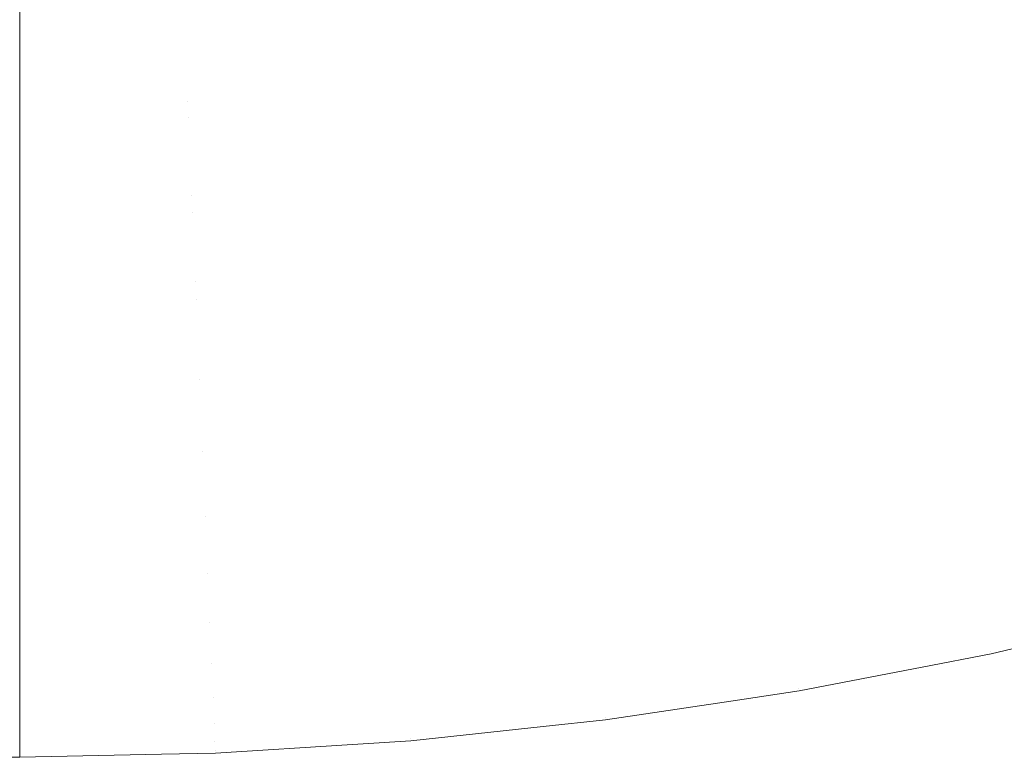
# Model space of a CAD drawing. Header units: centimetres. Extents: x -26 to 27.3, y -25.9 to -24.1.
# Tile 184 of 224: x 27.1825 to 27.2039, y -25.8599 to -25.8439. Entities that reach past the tile are written whole.
import ezdxf

# ---------------------------------------------------------------- set-up
doc = ezdxf.new("R2010")
doc.units = ezdxf.units.CM
doc.header["$LTSCALE"] = 2.54
doc.layers.add('Lucido design-1', color=7, linetype='Continuous')

# ---------------------------------------------------------------- blocks, each defined once
blk = doc.blocks.new('Gruppo-7-1')
at = {"color": 7, "linetype": 'Continuous', "lineweight": 9}
for points, invisible_edges in [([(27.203687, -25.841188, 1182.376969), (27.200217, -25.842013, 1182.376969), (27.200681, -25.844165, 1182.373397), (27.204242, -25.843319, 1182.373397)], 15), ([(27.200607, -25.843823, 1181.671466), (27.197029, -25.844515, 1181.671466), (27.196662, -25.842374, 1181.667991), (27.20015, -25.841699, 1181.667991)], 15), ([(27.200217, -25.842013, 1182.376969), (27.196716, -25.84269, 1182.376969), (27.197088, -25.84486, 1182.373397), (27.200681, -25.844165, 1182.373397)], 15), ([(27.197029, -25.844515, 1181.671466), (27.193424, -25.845055, 1181.671466), (27.193148, -25.8429, 1181.667991), (27.196662, -25.842374, 1181.667991)], 15), ([(27.182518, -25.843899, 1182.376969), (27.182518, -25.842721, 1182.378712), (-25.917482, -25.842721, 1182.378712), (-25.917482, -25.843899, 1182.376969)], 10), ([(27.196716, -25.84269, 1182.376969), (27.193189, -25.843218, 1182.376969), (27.193468, -25.845402, 1182.373397), (27.197088, -25.84486, 1182.373397)], 15), ([(27.193424, -25.845055, 1181.671466), (27.1898, -25.845441, 1181.671466), (27.189615, -25.843276, 1181.667991), (27.193148, -25.8429, 1181.667991)], 15), ([(27.204665, -25.844944, 1181.67503), (27.201035, -25.845807, 1181.67503), (27.200607, -25.843823, 1181.671466), (27.204153, -25.84298, 1181.671466)], 15), ([(27.1898, -25.845441, 1181.671466), (27.186162, -25.845673, 1181.671466), (27.18607, -25.843502, 1181.667991), (27.189615, -25.843276, 1181.667991)], 15), ([(27.193189, -25.843218, 1182.376969), (27.189643, -25.843596, 1182.376969), (27.189829, -25.84579, 1182.373397), (27.193468, -25.845402, 1182.373397)], 15), ([(27.204242, -25.843319, 1182.373397), (27.200681, -25.844165, 1182.373397), (27.201113, -25.846168, 1182.369739), (27.204758, -25.845301, 1182.369739)], 15), ([(27.182518, -25.843578, 1181.667991), (27.182518, -25.844212, 1181.669006), (-25.917482, -25.844212, 1181.669006), (-25.917482, -25.843578, 1181.667991)], 10), ([(27.18607, -25.843502, 1181.667991), (27.186162, -25.845673, 1181.671466), (27.182518, -25.84575, 1181.671466), (27.182518, -25.844212, 1181.669006)], 11), ([(27.182518, -25.844212, 1181.669006), (27.182518, -25.843578, 1181.667991), (27.18607, -25.843502, 1181.667991)], 10), ([(27.189643, -25.843596, 1182.376969), (27.186083, -25.843823, 1182.376969), (27.186177, -25.846023, 1182.373397), (27.189829, -25.84579, 1182.373397)], 15), ([(27.186177, -25.846023, 1182.373397), (27.186083, -25.843823, 1182.376969), (27.182518, -25.843899, 1182.376969), (27.182518, -25.845022, 1182.375146)], 11), ([(27.201035, -25.845807, 1181.67503), (27.197372, -25.846516, 1181.67503), (27.197029, -25.844515, 1181.671466), (27.200607, -25.843823, 1181.671466)], 15), ([(-25.917482, -25.843899, 1182.376969), (-25.917482, -25.845022, 1182.375146), (27.182518, -25.845022, 1182.375146), (27.182518, -25.843899, 1182.376969)], 10), ([(-25.917482, -25.84575, 1181.671466), (-25.917482, -25.844212, 1181.669006), (27.182518, -25.844212, 1181.669006), (27.182518, -25.84575, 1181.671466)], 10), ([(27.200681, -25.844165, 1182.373397), (27.197088, -25.84486, 1182.373397), (27.197434, -25.846879, 1182.369739), (27.201113, -25.846168, 1182.369739)], 15), ([(27.197372, -25.846516, 1181.67503), (27.193682, -25.847068, 1181.67503), (27.193424, -25.845055, 1181.671466), (27.197029, -25.844515, 1181.671466)], 15), ([(27.197088, -25.84486, 1182.373397), (27.193468, -25.845402, 1182.373397), (27.193729, -25.847434, 1182.369739), (27.197434, -25.846879, 1182.369739)], 15), ([(27.182518, -25.8461, 1182.373397), (27.182518, -25.845022, 1182.375146), (-25.917482, -25.845022, 1182.375146), (-25.917482, -25.8461, 1182.373397)], 10), ([(27.182518, -25.845022, 1182.375146), (27.182518, -25.8461, 1182.373397), (27.186177, -25.846023, 1182.373397)], 10), ([(27.193682, -25.847068, 1181.67503), (27.189972, -25.847463, 1181.67503), (27.1898, -25.845441, 1181.671466), (27.193424, -25.845055, 1181.671466)], 15), ([(27.205139, -25.846767, 1181.678678), (27.201432, -25.847649, 1181.678678), (27.201035, -25.845807, 1181.67503), (27.204665, -25.844944, 1181.67503)], 15), ([(27.204758, -25.845301, 1182.369739), (27.201113, -25.846168, 1182.369739), (27.201511, -25.848016, 1182.366002), (27.205234, -25.847131, 1182.366002)], 15), ([(27.189972, -25.847463, 1181.67503), (27.186248, -25.847701, 1181.67503), (27.186162, -25.845673, 1181.671466), (27.1898, -25.845441, 1181.671466)], 15), ([(27.193468, -25.845402, 1182.373397), (27.189829, -25.84579, 1182.373397), (27.190003, -25.847831, 1182.369739), (27.193729, -25.847434, 1182.369739)], 15), ([(27.186162, -25.845673, 1181.671466), (27.186248, -25.847701, 1181.67503), (27.182518, -25.84778, 1181.67503), (27.182518, -25.846474, 1181.672737)], 11), ([(27.182518, -25.846474, 1181.672737), (27.182518, -25.84575, 1181.671466), (27.186162, -25.845673, 1181.671466)], 10), ([(27.182518, -25.84575, 1181.671466), (27.182518, -25.846474, 1181.672737), (-25.917482, -25.846474, 1181.672737), (-25.917482, -25.84575, 1181.671466)], 10), ([(27.189829, -25.84579, 1182.373397), (27.186177, -25.846023, 1182.373397), (27.186264, -25.848069, 1182.369739), (27.190003, -25.847831, 1182.369739)], 15), ([(27.201432, -25.847649, 1181.678678), (27.19769, -25.848372, 1181.678678), (27.197372, -25.846516, 1181.67503), (27.201035, -25.845807, 1181.67503)], 15), ([(-25.917482, -25.8461, 1182.373397), (-25.917482, -25.84717, 1182.371486), (27.182518, -25.84717, 1182.371486), (27.182518, -25.8461, 1182.373397)], 10), ([(27.186264, -25.848069, 1182.369739), (27.186177, -25.846023, 1182.373397), (27.182518, -25.8461, 1182.373397), (27.182518, -25.84717, 1182.371486)], 11), ([(27.201113, -25.846168, 1182.369739), (27.197434, -25.846879, 1182.369739), (27.197754, -25.848743, 1182.366002), (27.201511, -25.848016, 1182.366002)], 15), ([(-25.917482, -25.84778, 1181.67503), (-25.917482, -25.846474, 1181.672737), (27.182518, -25.846474, 1181.672737), (27.182518, -25.84778, 1181.67503)], 10), ([(27.19769, -25.848372, 1181.678678), (27.193921, -25.848937, 1181.678678), (27.193682, -25.847068, 1181.67503), (27.197372, -25.846516, 1181.67503)], 15), ([(27.205576, -25.848445, 1181.682403), (27.201797, -25.849344, 1181.682403), (27.201432, -25.847649, 1181.678678), (27.205139, -25.846767, 1181.678678)], 15), ([(27.197434, -25.846879, 1182.369739), (27.193729, -25.847434, 1182.369739), (27.193969, -25.849309, 1182.366002), (27.197754, -25.848743, 1182.366002)], 15), ([(27.182518, -25.848149, 1182.369739), (27.182518, -25.84717, 1182.371486), (-25.917482, -25.84717, 1182.371486), (-25.917482, -25.848149, 1182.369739)], 10), ([(27.182518, -25.84717, 1182.371486), (27.182518, -25.848149, 1182.369739), (27.186264, -25.848069, 1182.369739)], 10), ([(27.193921, -25.848937, 1181.678678), (27.190131, -25.84934, 1181.678678), (27.189972, -25.847463, 1181.67503), (27.193682, -25.847068, 1181.67503)], 15), ([(27.205234, -25.847131, 1182.366002), (27.201511, -25.848016, 1182.366002), (27.201876, -25.849709, 1182.362192), (27.20567, -25.848806, 1182.362192)], 15), ([(27.193729, -25.847434, 1182.369739), (27.190003, -25.847831, 1182.369739), (27.190163, -25.849715, 1182.366002), (27.193969, -25.849309, 1182.366002)], 15), ([(27.190131, -25.84934, 1181.678678), (27.186328, -25.849583, 1181.678678), (27.186248, -25.847701, 1181.67503), (27.189972, -25.847463, 1181.67503)], 15), ([(27.201797, -25.849344, 1181.682403), (27.197983, -25.850081, 1181.682403), (27.19769, -25.848372, 1181.678678), (27.201432, -25.847649, 1181.678678)], 15), ([(27.182518, -25.84778, 1181.67503), (27.182518, -25.848571, 1181.676562), (-25.917482, -25.848571, 1181.676562), (-25.917482, -25.84778, 1181.67503)], 10), ([(27.186248, -25.847701, 1181.67503), (27.186328, -25.849583, 1181.678678), (27.182518, -25.849664, 1181.678678), (27.182518, -25.848571, 1181.676562)], 11), ([(27.182518, -25.848571, 1181.676562), (27.182518, -25.84778, 1181.67503), (27.186248, -25.847701, 1181.67503)], 10), ([(27.190003, -25.847831, 1182.369739), (27.186264, -25.848069, 1182.369739), (27.186344, -25.849958, 1182.366002), (27.190163, -25.849715, 1182.366002)], 15), ([(27.186344, -25.849958, 1182.366002), (27.186264, -25.848069, 1182.369739), (27.182518, -25.848149, 1182.369739), (27.182518, -25.849161, 1182.367738)], 11), ([(27.201511, -25.848016, 1182.366002), (27.197754, -25.848743, 1182.366002), (27.198046, -25.850449, 1182.362192), (27.201876, -25.849709, 1182.362192)], 15), ([(-25.917482, -25.848149, 1182.369739), (-25.917482, -25.849161, 1182.367738), (27.182518, -25.849161, 1182.367738), (27.182518, -25.848149, 1182.369739)], 10), ([(27.197983, -25.850081, 1181.682403), (27.194141, -25.850656, 1181.682403), (27.193921, -25.848937, 1181.678678), (27.19769, -25.848372, 1181.678678)], 15), ([(27.205975, -25.849974, 1181.6862), (27.20213, -25.850889, 1181.6862), (27.201797, -25.849344, 1181.682403), (27.205576, -25.848445, 1181.682403)], 15), ([(-25.917482, -25.849664, 1181.678678), (-25.917482, -25.848571, 1181.676562), (27.182518, -25.848571, 1181.676562), (27.182518, -25.849664, 1181.678678)], 10), ([(27.194141, -25.850656, 1181.682403), (27.190278, -25.851068, 1181.682403), (27.190131, -25.84934, 1181.678678), (27.193921, -25.848937, 1181.678678)], 15), ([(27.197754, -25.848743, 1182.366002), (27.193969, -25.849309, 1182.366002), (27.194189, -25.851027, 1182.362192), (27.198046, -25.850449, 1182.362192)], 15), ([(27.20567, -25.848806, 1182.362192), (27.201876, -25.849709, 1182.362192), (27.202206, -25.851243, 1182.358317), (27.206066, -25.850325, 1182.358317)], 15), ([(27.182518, -25.85004, 1182.366002), (27.182518, -25.849161, 1182.367738), (-25.917482, -25.849161, 1182.367738), (-25.917482, -25.85004, 1182.366002)], 10), ([(27.182518, -25.849161, 1182.367738), (27.182518, -25.85004, 1182.366002), (27.186344, -25.849958, 1182.366002)], 10), ([(27.190278, -25.851068, 1181.682403), (27.186402, -25.851315, 1181.682403), (27.186328, -25.849583, 1181.678678), (27.190131, -25.84934, 1181.678678)], 15), ([(27.193969, -25.849309, 1182.366002), (27.190163, -25.849715, 1182.366002), (27.19031, -25.85144, 1182.362192), (27.194189, -25.851027, 1182.362192)], 15), ([(27.20213, -25.850889, 1181.6862), (27.19825, -25.851639, 1181.6862), (27.197983, -25.850081, 1181.682403), (27.201797, -25.849344, 1181.682403)], 15), ([(27.186328, -25.849583, 1181.678678), (27.186402, -25.851315, 1181.682403), (27.182518, -25.851398, 1181.682403), (27.182518, -25.8505, 1181.680474)], 11), ([(27.182518, -25.8505, 1181.680474), (27.182518, -25.849664, 1181.678678), (27.186328, -25.849583, 1181.678678)], 10), ([(27.182518, -25.849664, 1181.678678), (27.182518, -25.8505, 1181.680474), (-25.917482, -25.8505, 1181.680474), (-25.917482, -25.849664, 1181.678678)], 10), ([(27.190163, -25.849715, 1182.366002), (27.186344, -25.849958, 1182.366002), (27.186418, -25.851688, 1182.362192), (27.19031, -25.85144, 1182.362192)], 15), ([(27.201876, -25.849709, 1182.362192), (27.198046, -25.850449, 1182.362192), (27.198311, -25.851996, 1182.358317), (27.202206, -25.851243, 1182.358317)], 15), ([(27.186418, -25.851688, 1182.362192), (27.186344, -25.849958, 1182.366002), (27.182518, -25.85004, 1182.366002), (27.182518, -25.850991, 1182.363908)], 11), ([(27.206334, -25.851353, 1181.690062), (27.20243, -25.852281, 1181.690062), (27.20213, -25.850889, 1181.6862), (27.205975, -25.849974, 1181.6862)], 15), ([(-25.917482, -25.85004, 1182.366002), (-25.917482, -25.850991, 1182.363908), (27.182518, -25.850991, 1182.363908), (27.182518, -25.85004, 1182.366002)], 10), ([(27.19825, -25.851639, 1181.6862), (27.194342, -25.852224, 1181.6862), (27.194141, -25.850656, 1181.682403), (27.197983, -25.850081, 1181.682403)], 15), ([(27.206066, -25.850325, 1182.358317), (27.202206, -25.851243, 1182.358317), (27.202502, -25.852616, 1182.354384), (27.20642, -25.851684, 1182.354384)], 15), ([(-25.917482, -25.851398, 1181.682403), (-25.917482, -25.8505, 1181.680474), (27.182518, -25.8505, 1181.680474), (27.182518, -25.851398, 1181.682403)], 10), ([(27.194342, -25.852224, 1181.6862), (27.190413, -25.852643, 1181.6862), (27.190278, -25.851068, 1181.682403), (27.194141, -25.850656, 1181.682403)], 15), ([(27.198046, -25.850449, 1182.362192), (27.194189, -25.851027, 1182.362192), (27.194388, -25.852583, 1182.358317), (27.198311, -25.851996, 1182.358317)], 15), ([(27.182518, -25.851771, 1182.362192), (27.182518, -25.850991, 1182.363908), (-25.917482, -25.850991, 1182.363908), (-25.917482, -25.851771, 1182.362192)], 10), ([(27.182518, -25.850991, 1182.363908), (27.182518, -25.851771, 1182.362192), (27.186418, -25.851688, 1182.362192)], 10), ([(27.190413, -25.852643, 1181.6862), (27.186469, -25.852894, 1181.6862), (27.186402, -25.851315, 1181.682403), (27.190278, -25.851068, 1181.682403)], 15), ([(27.194189, -25.851027, 1182.362192), (27.19031, -25.85144, 1182.362192), (27.190443, -25.853004, 1182.358317), (27.194388, -25.852583, 1182.358317)], 15), ([(27.20243, -25.852281, 1181.690062), (27.198491, -25.853043, 1181.690062), (27.19825, -25.851639, 1181.6862), (27.20213, -25.850889, 1181.6862)], 15), ([(27.202206, -25.851243, 1182.358317), (27.198311, -25.851996, 1182.358317), (27.198549, -25.853381, 1182.354384), (27.202502, -25.852616, 1182.354384)], 15), ([(27.182518, -25.851398, 1181.682403), (27.182518, -25.852257, 1181.684467), (-25.917482, -25.852257, 1181.684467), (-25.917482, -25.851398, 1181.682403)], 10), ([(27.182518, -25.852257, 1181.684467), (27.182518, -25.851398, 1181.682403), (27.186402, -25.851315, 1181.682403), (27.186469, -25.852894, 1181.6862)], 14), ([(27.19031, -25.85144, 1182.362192), (27.186418, -25.851688, 1182.362192), (27.186484, -25.853256, 1182.358317), (27.190443, -25.853004, 1182.358317)], 15), ([(27.206652, -25.852577, 1181.693983), (27.202697, -25.853518, 1181.693983), (27.20243, -25.852281, 1181.690062), (27.206334, -25.851353, 1181.690062)], 15), ([(27.186484, -25.853256, 1182.358317), (27.186418, -25.851688, 1182.362192), (27.182518, -25.851771, 1182.362192), (27.182518, -25.852657, 1182.360005)], 11), ([(27.198491, -25.853043, 1181.690062), (27.194523, -25.853637, 1181.690062), (27.194342, -25.852224, 1181.6862), (27.19825, -25.851639, 1181.6862)], 15), ([(27.20642, -25.851684, 1182.354384), (27.202502, -25.852616, 1182.354384), (27.202763, -25.853826, 1182.350399), (27.206732, -25.852882, 1182.350399)], 15), ([(-25.917482, -25.851771, 1182.362192), (-25.917482, -25.852657, 1182.360005), (27.182518, -25.852657, 1182.360005), (27.182518, -25.851771, 1182.362192)], 10), ([(27.198311, -25.851996, 1182.358317), (27.194388, -25.852583, 1182.358317), (27.194566, -25.853977, 1182.354384), (27.198549, -25.853381, 1182.354384)], 15), ([(-25.917482, -25.852978, 1181.6862), (-25.917482, -25.852257, 1181.684467), (27.182518, -25.852257, 1181.684467), (27.182518, -25.852978, 1181.6862)], 10), ([(27.186469, -25.852894, 1181.6862), (27.182518, -25.852978, 1181.6862), (27.182518, -25.852257, 1181.684467)], 9), ([(27.194523, -25.853637, 1181.690062), (27.190533, -25.854062, 1181.690062), (27.190413, -25.852643, 1181.6862), (27.194342, -25.852224, 1181.6862)], 15), ([(27.202697, -25.853518, 1181.693983), (27.198705, -25.85429, 1181.693983), (27.198491, -25.853043, 1181.690062), (27.20243, -25.852281, 1181.690062)], 15), ([(27.20693, -25.853645, 1181.697955), (27.202929, -25.854597, 1181.697955), (27.202697, -25.853518, 1181.693983), (27.206652, -25.852577, 1181.693983)], 15), ([(27.182518, -25.85334, 1182.358317), (27.182518, -25.852657, 1182.360005), (-25.917482, -25.852657, 1182.360005), (-25.917482, -25.85334, 1182.358317)], 10), ([(27.182518, -25.852657, 1182.360005), (27.182518, -25.85334, 1182.358317), (27.186484, -25.853256, 1182.358317)], 10), ([(27.190533, -25.854062, 1181.690062), (27.186529, -25.854317, 1181.690062), (27.186469, -25.852894, 1181.6862), (27.190413, -25.852643, 1181.6862)], 15), ([(27.194388, -25.852583, 1182.358317), (27.190443, -25.853004, 1182.358317), (27.190562, -25.854403, 1182.354384), (27.194566, -25.853977, 1182.354384)], 15), ([(27.202502, -25.852616, 1182.354384), (27.198549, -25.853381, 1182.354384), (27.198758, -25.854601, 1182.350399), (27.202763, -25.853826, 1182.350399)], 15), ([(27.182518, -25.852978, 1181.6862), (27.182518, -25.853838, 1181.688532), (-25.917482, -25.853838, 1181.688532), (-25.917482, -25.852978, 1181.6862)], 10), ([(27.182518, -25.853838, 1181.688532), (27.182518, -25.852978, 1181.6862), (27.186469, -25.852894, 1181.6862), (27.186529, -25.854317, 1181.690062)], 14), ([(27.190443, -25.853004, 1182.358317), (27.186484, -25.853256, 1182.358317), (27.186544, -25.85466, 1182.354384), (27.190562, -25.854403, 1182.354384)], 15), ([(27.206732, -25.852882, 1182.350399), (27.202763, -25.853826, 1182.350399), (27.202989, -25.854872, 1182.346369), (27.207001, -25.853918, 1182.346369)], 15), ([(27.198705, -25.85429, 1181.693983), (27.194684, -25.854892, 1181.693983), (27.194523, -25.853637, 1181.690062), (27.198491, -25.853043, 1181.690062)], 15), ([(-25.917482, -25.85334, 1182.358317), (-25.917482, -25.854156, 1182.356034), (27.182518, -25.854156, 1182.356034), (27.182518, -25.85334, 1182.358317)], 10), ([(27.186544, -25.85466, 1182.354384), (27.186484, -25.853256, 1182.358317), (27.182518, -25.85334, 1182.358317), (27.182518, -25.854156, 1182.356034)], 11), ([(27.198549, -25.853381, 1182.354384), (27.194566, -25.853977, 1182.354384), (27.194724, -25.855205, 1182.350399), (27.198758, -25.854601, 1182.350399)], 15), ([(27.194684, -25.854892, 1181.693983), (27.190641, -25.855323, 1181.693983), (27.190533, -25.854062, 1181.690062), (27.194523, -25.853637, 1181.690062)], 15), ([(27.202929, -25.854597, 1181.697955), (27.198891, -25.855378, 1181.697955), (27.198705, -25.85429, 1181.693983), (27.202697, -25.853518, 1181.693983)], 15), ([(27.207167, -25.854554, 1181.701974), (27.203127, -25.855515, 1181.701974), (27.202929, -25.854597, 1181.697955), (27.20693, -25.853645, 1181.697955)], 15), ([(-25.917482, -25.854402, 1181.690062), (-25.917482, -25.853838, 1181.688532), (27.182518, -25.853838, 1181.688532), (27.182518, -25.854402, 1181.690062)], 10), ([(27.186529, -25.854317, 1181.690062), (27.182518, -25.854402, 1181.690062), (27.182518, -25.853838, 1181.688532)], 9), ([(27.202763, -25.853826, 1182.350399), (27.198758, -25.854601, 1182.350399), (27.198939, -25.855655, 1182.346369), (27.202989, -25.854872, 1182.346369)], 15), ([(27.190641, -25.855323, 1181.693983), (27.186583, -25.855581, 1181.693983), (27.186529, -25.854317, 1181.690062), (27.190533, -25.854062, 1181.690062)], 15), ([(27.194566, -25.853977, 1182.354384), (27.190562, -25.854403, 1182.354384), (27.190667, -25.855637, 1182.350399), (27.194724, -25.855205, 1182.350399)], 15), ([(27.207001, -25.853918, 1182.346369), (27.202989, -25.854872, 1182.346369), (27.203178, -25.855752, 1182.342302), (27.207228, -25.854789, 1182.342302)], 15), ([(27.182518, -25.854745, 1182.354384), (27.182518, -25.854156, 1182.356034), (-25.917482, -25.854156, 1182.356034), (-25.917482, -25.854745, 1182.354384)], 10), ([(27.182518, -25.854156, 1182.356034), (27.182518, -25.854745, 1182.354384), (27.186544, -25.85466, 1182.354384)], 10), ([(27.198891, -25.855378, 1181.697955), (27.194824, -25.855987, 1181.697955), (27.194684, -25.854892, 1181.693983), (27.198705, -25.85429, 1181.693983)], 15), ([(27.182518, -25.854402, 1181.690062), (27.182518, -25.855242, 1181.692662), (-25.917482, -25.855242, 1181.692662), (-25.917482, -25.854402, 1181.690062)], 10), ([(27.182518, -25.855242, 1181.692662), (27.182518, -25.854402, 1181.690062), (27.186529, -25.854317, 1181.690062), (27.186583, -25.855581, 1181.693983)], 14), ([(27.190562, -25.854403, 1182.354384), (27.186544, -25.85466, 1182.354384), (27.186596, -25.855897, 1182.350399), (27.190667, -25.855637, 1182.350399)], 15), ([(27.186596, -25.855897, 1182.350399), (27.186544, -25.85466, 1182.354384), (27.182518, -25.854745, 1182.354384), (27.182518, -25.855485, 1182.352003)], 11), ([(27.198758, -25.854601, 1182.350399), (27.194724, -25.855205, 1182.350399), (27.19486, -25.856266, 1182.346369), (27.198939, -25.855655, 1182.346369)], 15), ([(27.203127, -25.855515, 1181.701974), (27.19905, -25.856304, 1181.701974), (27.198891, -25.855378, 1181.697955), (27.202929, -25.854597, 1181.697955)], 15), ([(27.207362, -25.855303, 1181.706031), (27.20329, -25.856271, 1181.706031), (27.203127, -25.855515, 1181.701974), (27.207167, -25.854554, 1181.701974)], 15), ([(-25.917482, -25.854745, 1182.354384), (-25.917482, -25.855485, 1182.352003), (27.182518, -25.855485, 1182.352003), (27.182518, -25.854745, 1182.354384)], 10), ([(27.194824, -25.855987, 1181.697955), (27.190734, -25.856422, 1181.697955), (27.190641, -25.855323, 1181.693983), (27.194684, -25.854892, 1181.693983)], 15), ([(27.202989, -25.854872, 1182.346369), (27.198939, -25.855655, 1182.346369), (27.199091, -25.856543, 1182.342302), (27.203178, -25.855752, 1182.342302)], 15), ([(27.207228, -25.854789, 1182.342302), (27.203178, -25.855752, 1182.342302), (27.203332, -25.856466, 1182.338205), (27.207412, -25.855495, 1182.338205)], 15), ([(-25.917482, -25.855668, 1181.693983), (-25.917482, -25.855242, 1181.692662), (27.182518, -25.855242, 1181.692662), (27.182518, -25.855668, 1181.693983)], 10), ([(27.186583, -25.855581, 1181.693983), (27.182518, -25.855668, 1181.693983), (27.182518, -25.855242, 1181.692662)], 9), ([(27.190734, -25.856422, 1181.697955), (27.18663, -25.856684, 1181.697955), (27.186583, -25.855581, 1181.693983), (27.190641, -25.855323, 1181.693983)], 15), ([(27.194724, -25.855205, 1182.350399), (27.190667, -25.855637, 1182.350399), (27.190758, -25.856703, 1182.346369), (27.19486, -25.856266, 1182.346369)], 15), ([(27.207515, -25.855889, 1181.71012), (27.203418, -25.856864, 1181.71012), (27.20329, -25.856271, 1181.706031), (27.207362, -25.855303, 1181.706031)], 15), ([(27.182518, -25.855983, 1182.350399), (27.182518, -25.855485, 1182.352003), (-25.917482, -25.855485, 1182.352003), (-25.917482, -25.855983, 1182.350399)], 10), ([(27.182518, -25.855485, 1182.352003), (27.182518, -25.855983, 1182.350399), (27.186596, -25.855897, 1182.350399)], 10), ([(27.19905, -25.856304, 1181.701974), (27.194943, -25.856918, 1181.701974), (27.194824, -25.855987, 1181.697955), (27.198891, -25.855378, 1181.697955)], 15), ([(27.20329, -25.856271, 1181.706031), (27.199181, -25.857066, 1181.706031), (27.19905, -25.856304, 1181.701974), (27.203127, -25.855515, 1181.701974)], 15), ([(27.207412, -25.855495, 1182.338205), (27.203332, -25.856466, 1182.338205), (27.20345, -25.857011, 1182.334084), (27.207553, -25.856035, 1182.334084)], 15), ([(27.182518, -25.855668, 1181.693983), (27.182518, -25.856464, 1181.69685), (-25.917482, -25.856464, 1181.69685), (-25.917482, -25.855668, 1181.693983)], 10), ([(27.182518, -25.856464, 1181.69685), (27.182518, -25.855668, 1181.693983), (27.186583, -25.855581, 1181.693983), (27.18663, -25.856684, 1181.697955)], 14), ([(27.190667, -25.855637, 1182.350399), (27.186596, -25.855897, 1182.350399), (27.186642, -25.856966, 1182.346369), (27.190758, -25.856703, 1182.346369)], 15), ([(27.198939, -25.855655, 1182.346369), (27.19486, -25.856266, 1182.346369), (27.194974, -25.857159, 1182.342302), (27.199091, -25.856543, 1182.342302)], 15), ([(27.203178, -25.855752, 1182.342302), (27.199091, -25.856543, 1182.342302), (27.199214, -25.857262, 1182.338205), (27.203332, -25.856466, 1182.338205)], 15), ([(-25.917482, -25.855983, 1182.350399), (-25.917482, -25.856641, 1182.34792), (27.182518, -25.856641, 1182.34792), (27.182518, -25.855983, 1182.350399)], 10), ([(27.186642, -25.856966, 1182.346369), (27.186596, -25.855897, 1182.350399), (27.182518, -25.855983, 1182.350399), (27.182518, -25.856641, 1182.34792)], 11), ([(27.194943, -25.856918, 1181.701974), (27.190814, -25.857358, 1181.701974), (27.190734, -25.856422, 1181.697955), (27.194824, -25.855987, 1181.697955)], 15), ([(27.207625, -25.856312, 1181.714235), (27.20351, -25.85729, 1181.714235), (27.203418, -25.856864, 1181.71012), (27.207515, -25.855889, 1181.71012)], 15), ([(27.207553, -25.856035, 1182.334084), (27.20345, -25.857011, 1182.334084), (27.203531, -25.857388, 1182.329948), (27.20765, -25.856409, 1182.329948)], 15), ([(27.190814, -25.857358, 1181.701974), (27.18667, -25.857623, 1181.701974), (27.18663, -25.856684, 1181.697955), (27.190734, -25.856422, 1181.697955)], 15), ([(27.19486, -25.856266, 1182.346369), (27.190758, -25.856703, 1182.346369), (27.190834, -25.8576, 1182.342302), (27.194974, -25.857159, 1182.342302)], 15), ([(27.199181, -25.857066, 1181.706031), (27.195041, -25.857686, 1181.706031), (27.194943, -25.856918, 1181.701974), (27.19905, -25.856304, 1181.701974)], 15), ([(27.203418, -25.856864, 1181.71012), (27.199283, -25.857663, 1181.71012), (27.199181, -25.857066, 1181.706031), (27.20329, -25.856271, 1181.706031)], 15), ([(27.207692, -25.856569, 1181.718367), (27.203566, -25.857551, 1181.718367), (27.20351, -25.85729, 1181.714235), (27.207625, -25.856312, 1181.714235)], 15), ([(27.20765, -25.856409, 1182.329948), (27.203531, -25.857388, 1182.329948), (27.203576, -25.857597, 1182.325802), (27.207704, -25.856616, 1182.325802)], 15), ([(-25.917482, -25.856771, 1181.697955), (-25.917482, -25.856464, 1181.69685), (27.182518, -25.856464, 1181.69685), (27.182518, -25.856771, 1181.697955)], 10), ([(27.18663, -25.856684, 1181.697955), (27.182518, -25.856771, 1181.697955), (27.182518, -25.856464, 1181.69685)], 9), ([(27.199091, -25.856543, 1182.342302), (27.194974, -25.857159, 1182.342302), (27.195067, -25.857883, 1182.338205), (27.199214, -25.857262, 1182.338205)], 15), ([(27.203332, -25.856466, 1182.338205), (27.199214, -25.857262, 1182.338205), (27.199309, -25.857812, 1182.334084), (27.20345, -25.857011, 1182.334084)], 15), ([(27.206155, -25.857032, 1181.722727), (27.203586, -25.857644, 1181.722727), (27.203566, -25.857551, 1181.718367), (27.207692, -25.856569, 1181.718367)], 14), ([(27.207704, -25.856616, 1182.325802), (27.203576, -25.857597, 1182.325802), (27.203586, -25.857644, 1182.322727), (27.206155, -25.857032, 1182.322727)], 11), ([(27.182518, -25.857053, 1182.346369), (27.182518, -25.856641, 1182.34792), (-25.917482, -25.856641, 1182.34792), (-25.917482, -25.857053, 1182.346369)], 10), ([(27.182518, -25.856771, 1181.697955), (27.182518, -25.857503, 1181.701086), (-25.917482, -25.857503, 1181.701086), (-25.917482, -25.856771, 1181.697955)], 10), ([(27.182518, -25.856641, 1182.34792), (27.182518, -25.857053, 1182.346369), (27.186642, -25.856966, 1182.346369)], 10), ([(27.182518, -25.857503, 1181.701086), (27.182518, -25.856771, 1181.697955), (27.18663, -25.856684, 1181.697955), (27.18667, -25.857623, 1181.701974)], 14), ([(27.190758, -25.856703, 1182.346369), (27.186642, -25.856966, 1182.346369), (27.18668, -25.857865, 1182.342302), (27.190834, -25.8576, 1182.342302)], 15), ([(-25.917482, -25.857053, 1182.346369), (-25.917482, -25.857624, 1182.343791), (27.182518, -25.857624, 1182.343791), (27.182518, -25.857053, 1182.346369)], 10), ([(27.18668, -25.857865, 1182.342302), (27.186642, -25.856966, 1182.346369), (27.182518, -25.857053, 1182.346369), (27.182518, -25.857624, 1182.343791)], 11), ([(27.195041, -25.857686, 1181.706031), (27.190879, -25.858129, 1181.706031), (27.190814, -25.857358, 1181.701974), (27.194943, -25.856918, 1181.701974)], 15), ([(27.199283, -25.857663, 1181.71012), (27.195118, -25.858287, 1181.71012), (27.195041, -25.857686, 1181.706031), (27.199181, -25.857066, 1181.706031)], 15), ([(27.20351, -25.85729, 1181.714235), (27.199357, -25.858094, 1181.714235), (27.199283, -25.857663, 1181.71012), (27.203418, -25.856864, 1181.71012)], 15), ([(27.20345, -25.857011, 1182.334084), (27.199309, -25.857812, 1182.334084), (27.199374, -25.858192, 1182.329948), (27.203531, -25.857388, 1182.329948)], 15), ([(27.203586, -25.857644, 1181.722727), (27.206155, -25.857032, 1181.722727), (27.206155, -25.857032, 1182.322727), (27.203586, -25.857644, 1182.322727)], 10), ([(27.194974, -25.857159, 1182.342302), (27.190834, -25.8576, 1182.342302), (27.190896, -25.858327, 1182.338205), (27.195067, -25.857883, 1182.338205)], 15), ([(27.199214, -25.857262, 1182.338205), (27.195067, -25.857883, 1182.338205), (27.195138, -25.858436, 1182.334084), (27.199309, -25.857812, 1182.334084)], 15), ([(27.190879, -25.858129, 1181.706031), (27.186702, -25.858396, 1181.706031), (27.18667, -25.857623, 1181.701974), (27.190814, -25.857358, 1181.701974)], 15), ([(27.203566, -25.857551, 1181.718367), (27.199402, -25.858356, 1181.718367), (27.199357, -25.858094, 1181.714235), (27.20351, -25.85729, 1181.714235)], 15), ([(27.203531, -25.857388, 1182.329948), (27.199374, -25.858192, 1182.329948), (27.19941, -25.858403, 1182.325802), (27.203576, -25.857597, 1182.325802)], 15), ([(-25.917482, -25.857711, 1181.701974), (-25.917482, -25.857503, 1181.701086), (27.182518, -25.857503, 1181.701086), (27.182518, -25.857711, 1181.701974)], 10), ([(27.182518, -25.857953, 1182.342302), (27.182518, -25.857624, 1182.343791), (-25.917482, -25.857624, 1182.343791), (-25.917482, -25.857953, 1182.342302)], 10), ([(27.18667, -25.857623, 1181.701974), (27.182518, -25.857711, 1181.701974), (27.182518, -25.857503, 1181.701086)], 9), ([(27.182518, -25.858357, 1181.705365), (27.182518, -25.857711, 1181.701974), (27.18667, -25.857623, 1181.701974), (27.186702, -25.858396, 1181.706031)], 14), ([(27.182518, -25.857624, 1182.343791), (27.182518, -25.857953, 1182.342302), (27.18668, -25.857865, 1182.342302)], 10), ([(27.190834, -25.8576, 1182.342302), (27.18668, -25.857865, 1182.342302), (27.186711, -25.858594, 1182.338205), (27.190896, -25.858327, 1182.338205)], 15), ([(27.195118, -25.858287, 1181.71012), (27.190931, -25.858733, 1181.71012), (27.190879, -25.858129, 1181.706031), (27.195041, -25.857686, 1181.706031)], 15), ([(27.199357, -25.858094, 1181.714235), (27.195174, -25.85872, 1181.714235), (27.195118, -25.858287, 1181.71012), (27.199283, -25.857663, 1181.71012)], 15), ([(27.202089, -25.857933, 1181.722727), (27.199418, -25.85845, 1181.722727), (27.199402, -25.858356, 1181.718367), (27.203566, -25.857551, 1181.718367)], 14), ([(27.203576, -25.857597, 1182.325802), (27.19941, -25.858403, 1182.325802), (27.199418, -25.85845, 1182.322727), (27.202089, -25.857933, 1182.322727)], 11), ([(27.203566, -25.857551, 1181.718367), (27.203586, -25.857644, 1181.722727), (27.202089, -25.857933, 1181.722727)], 9), ([(27.202089, -25.857933, 1182.322727), (27.203586, -25.857644, 1182.322727), (27.203576, -25.857597, 1182.325802)], 10), ([(27.203586, -25.857644, 1182.322727), (27.202089, -25.857933, 1182.322727), (27.202089, -25.857933, 1181.722727), (27.203586, -25.857644, 1181.722727)], 10), ([(27.182518, -25.857711, 1181.701974), (27.182518, -25.858357, 1181.705365), (-25.917482, -25.858357, 1181.705365), (-25.917482, -25.857711, 1181.701974)], 10), ([(27.186711, -25.858594, 1182.338205), (27.18668, -25.857865, 1182.342302), (27.182518, -25.857953, 1182.342302), (27.182518, -25.85843, 1182.339624)], 11), ([(27.195067, -25.857883, 1182.338205), (27.190896, -25.858327, 1182.338205), (27.190944, -25.858883, 1182.334084), (27.195138, -25.858436, 1182.334084)], 15), ([(27.199309, -25.857812, 1182.334084), (27.195138, -25.858436, 1182.334084), (27.195187, -25.858819, 1182.329948), (27.199374, -25.858192, 1182.329948)], 15), ([(-25.917482, -25.857953, 1182.342302), (-25.917482, -25.85843, 1182.339624), (27.182518, -25.85843, 1182.339624), (27.182518, -25.857953, 1182.342302)], 10), ([(27.190931, -25.858733, 1181.71012), (27.186728, -25.859001, 1181.71012), (27.186702, -25.858396, 1181.706031), (27.190879, -25.858129, 1181.706031)], 15), ([(27.199402, -25.858356, 1181.718367), (27.195208, -25.858984, 1181.718367), (27.195174, -25.85872, 1181.714235), (27.199357, -25.858094, 1181.714235)], 15), ([(27.199418, -25.85845, 1181.722727), (27.202089, -25.857933, 1181.722727), (27.202089, -25.857933, 1182.322727), (27.199418, -25.85845, 1182.322727)], 10), ([(27.190896, -25.858327, 1182.338205), (27.186711, -25.858594, 1182.338205), (27.186735, -25.859151, 1182.334084), (27.190944, -25.858883, 1182.334084)], 15), ([(27.195174, -25.85872, 1181.714235), (27.190968, -25.859168, 1181.714235), (27.190931, -25.858733, 1181.71012), (27.195118, -25.858287, 1181.71012)], 15), ([(27.199374, -25.858192, 1182.329948), (27.195187, -25.858819, 1182.329948), (27.195214, -25.859031, 1182.325802), (27.19941, -25.858403, 1182.325802)], 15), ([(-25.917482, -25.858484, 1181.706031), (-25.917482, -25.858357, 1181.705365), (27.182518, -25.858357, 1181.705365), (27.182518, -25.858484, 1181.706031)], 10), ([(27.182518, -25.858683, 1182.338205), (27.182518, -25.85843, 1182.339624), (-25.917482, -25.85843, 1182.339624), (-25.917482, -25.858683, 1182.338205)], 10), ([(27.182518, -25.858484, 1181.706031), (27.182518, -25.859024, 1181.709676), (-25.917482, -25.859024, 1181.709676), (-25.917482, -25.858484, 1181.706031)], 10), ([(27.186702, -25.858396, 1181.706031), (27.182518, -25.858484, 1181.706031), (27.182518, -25.858357, 1181.705365)], 9), ([(27.182518, -25.859024, 1181.709676), (27.182518, -25.858484, 1181.706031), (27.186702, -25.858396, 1181.706031), (27.186728, -25.859001, 1181.71012)], 14), ([(27.182518, -25.85843, 1182.339624), (27.182518, -25.858683, 1182.338205), (27.186711, -25.858594, 1182.338205)], 10), ([(27.195138, -25.858436, 1182.334084), (27.190944, -25.858883, 1182.334084), (27.190976, -25.859268, 1182.329948), (27.195187, -25.858819, 1182.329948)], 15), ([(27.197993, -25.858663, 1181.722727), (27.19522, -25.859078, 1181.722727), (27.195208, -25.858984, 1181.718367), (27.199402, -25.858356, 1181.718367)], 14), ([(27.19941, -25.858403, 1182.325802), (27.195214, -25.859031, 1182.325802), (27.19522, -25.859078, 1182.322727), (27.197993, -25.858663, 1182.322727)], 11), ([(27.199402, -25.858356, 1181.718367), (27.199418, -25.85845, 1181.722727), (27.197993, -25.858663, 1181.722727)], 9), ([(27.197993, -25.858663, 1182.322727), (27.199418, -25.85845, 1182.322727), (27.19941, -25.858403, 1182.325802)], 10), ([(27.199418, -25.85845, 1182.322727), (27.197993, -25.858663, 1182.322727), (27.197993, -25.858663, 1181.722727), (27.199418, -25.85845, 1181.722727)], 10), ([(-25.917482, -25.858683, 1182.338205), (-25.917482, -25.859059, 1182.335426), (27.182518, -25.859059, 1182.335426), (27.182518, -25.858683, 1182.338205)], 10), ([(27.186735, -25.859151, 1182.334084), (27.186711, -25.858594, 1182.338205), (27.182518, -25.858683, 1182.338205), (27.182518, -25.859059, 1182.335426)], 11), ([(27.190968, -25.859168, 1181.714235), (27.186747, -25.859437, 1181.714235), (27.186728, -25.859001, 1181.71012), (27.190931, -25.858733, 1181.71012)], 15), ([(27.195208, -25.858984, 1181.718367), (27.19099, -25.859433, 1181.718367), (27.190968, -25.859168, 1181.714235), (27.195174, -25.85872, 1181.714235)], 15), ([(27.19522, -25.859078, 1181.722727), (27.197993, -25.858663, 1181.722727), (27.197993, -25.858663, 1182.322727), (27.19522, -25.859078, 1182.322727)], 10), ([(27.190944, -25.858883, 1182.334084), (27.186735, -25.859151, 1182.334084), (27.186751, -25.859537, 1182.329948), (27.190976, -25.859268, 1182.329948)], 15), ([(27.195187, -25.858819, 1182.329948), (27.190976, -25.859268, 1182.329948), (27.190995, -25.859481, 1182.325802), (27.195214, -25.859031, 1182.325802)], 15), ([(27.193873, -25.859222, 1181.722727), (27.190999, -25.859528, 1181.722727), (27.19099, -25.859433, 1181.718367), (27.195208, -25.858984, 1181.718367)], 14), ([(27.195208, -25.858984, 1181.718367), (27.19522, -25.859078, 1181.722727), (27.193873, -25.859222, 1181.722727)], 9), ([(-25.917482, -25.85909, 1181.71012), (-25.917482, -25.859024, 1181.709676), (27.182518, -25.859024, 1181.709676), (27.182518, -25.85909, 1181.71012)], 10), ([(27.182518, -25.859241, 1182.334084), (27.182518, -25.859059, 1182.335426), (-25.917482, -25.859059, 1182.335426), (-25.917482, -25.859241, 1182.334084)], 10), ([(27.182518, -25.85909, 1181.71012), (27.182518, -25.859503, 1181.714012), (-25.917482, -25.859503, 1181.714012), (-25.917482, -25.85909, 1181.71012)], 10), ([(27.186728, -25.859001, 1181.71012), (27.182518, -25.85909, 1181.71012), (27.182518, -25.859024, 1181.709676)], 9), ([(27.182518, -25.859503, 1181.714012), (27.182518, -25.85909, 1181.71012), (27.186728, -25.859001, 1181.71012), (27.186747, -25.859437, 1181.714235)], 14), ([(27.182518, -25.859059, 1182.335426), (27.182518, -25.859241, 1182.334084), (27.186735, -25.859151, 1182.334084)], 10), ([(27.186751, -25.859537, 1182.329948), (27.186735, -25.859151, 1182.334084), (27.182518, -25.859241, 1182.334084), (27.182518, -25.85951, 1182.331206)], 11), ([(27.19099, -25.859433, 1181.718367), (27.186758, -25.859703, 1181.718367), (27.186747, -25.859437, 1181.714235), (27.190968, -25.859168, 1181.714235)], 15), ([(27.195214, -25.859031, 1182.325802), (27.190995, -25.859481, 1182.325802), (27.190999, -25.859528, 1182.322727), (27.193873, -25.859222, 1182.322727)], 11), ([(27.193873, -25.859222, 1182.322727), (27.19522, -25.859078, 1182.322727), (27.195214, -25.859031, 1182.325802)], 10), ([(27.19522, -25.859078, 1182.322727), (27.193873, -25.859222, 1182.322727), (27.193873, -25.859222, 1181.722727), (27.19522, -25.859078, 1181.722727)], 10), ([(-25.917482, -25.859241, 1182.334084), (-25.917482, -25.85951, 1182.331206), (27.182518, -25.85951, 1182.331206), (27.182518, -25.859241, 1182.334084)], 10), ([(27.190976, -25.859268, 1182.329948), (27.186751, -25.859537, 1182.329948), (27.18676, -25.859751, 1182.325802), (27.190995, -25.859481, 1182.325802)], 15), ([(27.190999, -25.859528, 1181.722727), (27.193873, -25.859222, 1181.722727), (27.193873, -25.859222, 1182.322727), (27.190999, -25.859528, 1182.322727)], 10), ([(-25.917482, -25.859527, 1181.714235), (-25.917482, -25.859503, 1181.714012), (27.182518, -25.859503, 1181.714012), (27.182518, -25.859527, 1181.714235)], 10), ([(27.182518, -25.859627, 1182.329948), (27.182518, -25.85951, 1182.331206), (-25.917482, -25.85951, 1182.331206), (-25.917482, -25.859627, 1182.329948)], 10), ([(27.182518, -25.859527, 1181.714235), (27.182518, -25.859793, 1181.718365), (-25.917482, -25.859793, 1181.718365), (-25.917482, -25.859527, 1181.714235)], 10), ([(-25.917482, -25.859627, 1182.329948), (-25.917482, -25.85978, 1182.32697), (27.182518, -25.85978, 1182.32697), (27.182518, -25.859627, 1182.329948)], 10), ([(27.186747, -25.859437, 1181.714235), (27.182518, -25.859527, 1181.714235), (27.182518, -25.859503, 1181.714012)], 9), ([(27.186758, -25.859703, 1181.718367), (27.182518, -25.859793, 1181.718367), (27.182518, -25.859527, 1181.714235), (27.186747, -25.859437, 1181.714235)], 13), ([(27.182518, -25.85951, 1182.331206), (27.182518, -25.859627, 1182.329948), (27.186751, -25.859537, 1182.329948)], 10), ([(27.18676, -25.859751, 1182.325802), (27.186751, -25.859537, 1182.329948), (27.182518, -25.859627, 1182.329948), (27.182518, -25.85978, 1182.32697)], 11), ([(27.189737, -25.859608, 1181.722727), (27.186762, -25.859798, 1181.722727), (27.186758, -25.859703, 1181.718367), (27.19099, -25.859433, 1181.718367)], 14), ([(27.190995, -25.859481, 1182.325802), (27.18676, -25.859751, 1182.325802), (27.186762, -25.859798, 1182.322727), (27.189737, -25.859608, 1182.322727)], 11), ([(27.186762, -25.859798, 1181.722727), (27.189737, -25.859608, 1181.722727), (27.189737, -25.859608, 1182.322727), (27.186762, -25.859798, 1182.322727)], 10), ([(27.19099, -25.859433, 1181.718367), (27.190999, -25.859528, 1181.722727), (27.189737, -25.859608, 1181.722727)], 9), ([(27.189737, -25.859608, 1182.322727), (27.190999, -25.859528, 1182.322727), (27.190995, -25.859481, 1182.325802)], 10), ([(27.190999, -25.859528, 1182.322727), (27.189737, -25.859608, 1182.322727), (27.189737, -25.859608, 1181.722727), (27.190999, -25.859528, 1181.722727)], 10), ([(27.182518, -25.859841, 1182.325802), (27.182518, -25.85978, 1182.32697), (-25.917482, -25.85978, 1182.32697), (-25.917482, -25.859841, 1182.325802)], 10), ([(27.182518, -25.859888, 1181.722727), (-25.917482, -25.859888, 1181.722727), (-25.917482, -25.859793, 1181.718365), (27.182518, -25.859793, 1181.718365)], 4), ([(-25.917482, -25.859841, 1182.325802), (-25.917482, -25.859888, 1182.322727), (27.182518, -25.859888, 1182.322727), (27.182518, -25.859841, 1182.325802)], 8), ([(27.185593, -25.859823, 1181.722727), (27.182518, -25.859888, 1181.722727), (27.182518, -25.859793, 1181.718367), (27.186758, -25.859703, 1181.718367)], 12), ([(27.18676, -25.859751, 1182.325802), (27.182518, -25.859841, 1182.325802), (27.182518, -25.859888, 1182.322727), (27.185593, -25.859823, 1182.322727)], 9), ([(27.182518, -25.85978, 1182.32697), (27.182518, -25.859841, 1182.325802), (27.18676, -25.859751, 1182.325802)], 10), ([(27.185593, -25.859823, 1181.722727), (27.185593, -25.859823, 1182.322727), (27.182518, -25.859888, 1182.322727), (27.182518, -25.859888, 1181.722727)], 1), ([(27.186758, -25.859703, 1181.718367), (27.186762, -25.859798, 1181.722727), (27.185593, -25.859823, 1181.722727)], 9), ([(27.185593, -25.859823, 1182.322727), (27.186762, -25.859798, 1182.322727), (27.18676, -25.859751, 1182.325802)], 10), ([(27.186762, -25.859798, 1182.322727), (27.185593, -25.859823, 1182.322727), (27.185593, -25.859823, 1181.722727), (27.186762, -25.859798, 1181.722727)], 10)]:
    blk.add_3dface(points, dxfattribs=dict(at, invisible_edges=invisible_edges))
blk.add_3dface([(-25.917482, -25.859888, 1182.322727), (-25.917482, -25.859888, 1181.722727), (27.182518, -25.859888, 1181.722727), (27.182518, -25.859888, 1182.322727)], dxfattribs=at)

msp = doc.modelspace()

# ---------------------------------------------------------------- block references
at = {"layer": 'Lucido design-1', "color": 7}
msp.add_blockref('Gruppo-7-1', (0, 0), dxfattribs=at)

doc.saveas('drawing.dxf')
